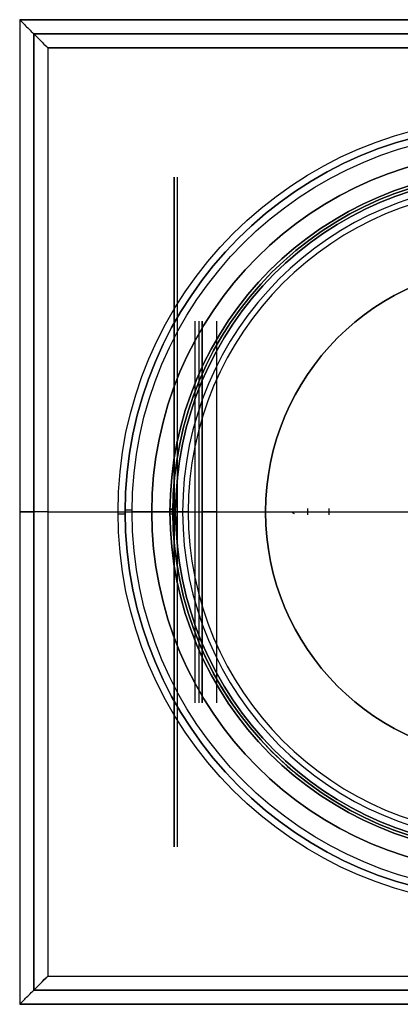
# Model space of a CAD drawing. Header units: centimetres. Extents: x -13.3 to 11.8, y -20.4 to 19.5.
# Tile 17 of 17: x 4.8 to 7.5, y -3.5 to 3.5. Entities that reach past the tile are written whole.
import ezdxf

# ---------------------------------------------------------------- set-up
doc = ezdxf.new("R2010")
doc.units = ezdxf.units.CM
doc.layers.add('Default', color=7, linetype='Continuous', true_color=0x000000)

# ---------------------------------------------------------------- blocks, each defined once
blk = doc.blocks.new('4054CRO_AF2')
at = {"layer": 'Default'}
for p, q in [((-23.4, 51), (-17.5, 51)), ((0, 51, 23.4), (0, 51, 17.5)), ((0, 51, -17.5), (0, 51, -23.4)), ((0, 50, -17.5), (0, 51, -17.5)), ((0, 50, 17.5), (0, 51, 17.5)), ((0, 51, -23.4), (0, 50.5, -23.9)), ((0, 51, 23.4), (0, 50.5, 23.9)), ((0, 37.79999960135, 23.9), (0, 50.5, 23.9)), ((0, 37.79999960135, -23.9), (0, 50.5, -23.9)), ((17.5, 51), (23.4, 51)), ((-23, 50), (-17.5, 50)), ((0, 50, 23), (0, 50, 17.5)), ((0, 50, -17.50000000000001), (0, 50, -23)), ((0, 37.79999960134, -23), (0, 50, -23)), ((0, 37.79999960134, 23), (0, 50, 23)), ((17.50000000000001, 50), (23, 50)), ((-23, 37.79999959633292), (-23.9, 37.79999959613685)), ((0, 37.79999960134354, 23.9), (0, 37.79999960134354, 23)), ((0, 37.79999960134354, -23), (0, 37.79999960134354, -23.90000000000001)), ((23.90000000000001, 37.79999960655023), (23, 37.79999960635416))]:
    blk.add_line(p, q, dxfattribs=at)
at = {"layer": 'Default', "extrusion": (0, -1, 0)}
for centre, radius, start, end in [((0, 0, -50.5), 23.9, 0, 180), ((0, 0, -50.5), 23.9, 180, 0), ((0, 0, -51), 17.5, 180, 0), ((0, 0, -51), 17.5, 7.016709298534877e-15, 180), ((-1.77635683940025e-15, 0, -37.79999960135), 23.9, 7.016709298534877e-15, 180), ((1.77635683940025e-15, 0, -37.79999960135), 23.9, 180, 0)]:
    blk.add_arc(centre, radius, start, end, dxfattribs=at)
at = {"layer": 'Default', "extrusion": (0, 1, 0)}
for centre, radius, start, end in [((1.77635683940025e-15, 0, 51), 23.4, 180, 0), ((-1.77635683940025e-15, 0, 51), 23.4, 7.016709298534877e-15, 180), ((0, 0, 50.5), 17.5, 180, 0), ((0, 0, 50.5), 17.5, 0, 180), ((0, 0, 50), 23, 180, 0), ((0, 0, 50), 23, 0, 180), ((0, 0, 50), 17.5, 180, 0), ((0, 0, 50), 17.5, 0, 180), ((0, 0, 44.149999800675), 23.9, 0, 180), ((0, 0, 44.149999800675), 23.9, 180, 0), ((0, 0, 43.89999980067), 23, 180, 0), ((0, 0, 43.89999980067), 23, 0, 180), ((0, 0, 37.79999960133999), 23, 180, 0), ((0, 0, 37.79999960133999), 23, 7.016709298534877e-15, 180)]:
    blk.add_arc(centre, radius, start, end, dxfattribs=at)
at = {"layer": 'Default'}
for points in [[(-23.9, 50.5), (-23.65, 50.75), (-23.4, 51)], [(-23.9, 50.5), (-23.9, 44.149999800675), (-23.9, 37.79999960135)], [(-17.5, 50), (-17.5, 50.5), (-17.5, 51)], [(17.5, 51), (17.5, 50.5), (17.5, 50)], [(23.4, 51), (23.65, 50.75), (23.9, 50.5)], [(23.9, 37.79999960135), (23.9, 44.149999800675), (23.9, 50.5)], [(-23, 37.79999960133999), (-23, 43.89999980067), (-23, 50)], [(23, 50), (23, 43.89999980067), (23, 37.79999960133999)]]:
    blk.add_open_spline(points, degree=2, dxfattribs=at)
blk = doc.blocks.new('A1804_AF2_ASM')
at = {"layer": 'Default', "rotation": 90}
blk.add_blockref('4054CRO_AF2', (-11.60000039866, 0), dxfattribs=at)
blk = doc.blocks.new('4322F48CRO_AF0')
at = {"layer": 'Default'}
for p, q in [((35, 35, 2.5), (-35, 35, 2.5)), ((-35, 35, 2.5), (-35, -35, 2.5)), ((-34, 34, 2.5), (-34, -34, 2.5)), ((34, 34, 2.5), (-34, 34, 2.5)), ((-35, 0), (-34, 0)), ((-35, 0), (-35, 0, 5)), ((-34, 0), (-34, 0, 5)), ((-33, 0, 7), (-24.3, 0, 7)), ((-33, 0, 6), (-28, 0, 6)), ((-27.5, 0, 5.5), (-27.5, 0, 2.5)), ((-24.3, 0, 2), (-27, 0, 2)), ((-25.6, 0, 6), (-24.30000000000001, 0, 6)), ((-25.6, 0, 6), (-25.6, 0, 3.5)), ((-24.3, 0, 3.5), (-25.60000000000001, 0, 3.5)), ((-24.1, 0, 3.3), (-24.1, 0, 2.2)), ((-34, -34, 2.5), (34, -34, 2.5)), ((-35, -35, 2.5), (35, -35, 2.5))]:
    blk.add_line(p, q, dxfattribs=at)
at = {"layer": 'Default', "extrusion": (0, 0, -1)}
for centre, radius, start, end in [((0, 0, -6), 28, 270, 90), ((0, 0, -5.5), 27.5, 270, 90), ((0, 0, -4), 27.5, 270, 89.99999999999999), ((0, 0, -2), 27, 270, 90), ((0, 0, -4.75), 25.6, 270, 89.99999999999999), ((1.427736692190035e-58, 1.121038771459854e-44, -7), 24.3, 7.016709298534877e-15, 180), ((-5.215074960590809e-31, 1.242455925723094e-29, -5.999999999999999), 24.3, 0, 180), ((-2.242077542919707e-44, -6.776286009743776e-58, -2), 24.3, 270, 90), ((1.032865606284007e-61, 0, -6.8), 24.1, 7.016709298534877e-15, 180), ((0, 0, -3.3), 24.1, 270, 90), ((0, 0, -6.5), 24.1, 0, 180), ((0, 0, -2.75), 24.1, 270, 89.99999999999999), ((-8.614906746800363e-59, -5.605193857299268e-45, -7), 24.3, 180, 1.321621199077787e-44), ((-4.810139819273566e-31, 8.67746995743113e-30, -5.999999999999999), 24.3, 180, 359.9999999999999), ((0, 0, -6.8), 24.1, 180, 0), ((0, 0, -6.5), 24.1, 180, 0)]:
    blk.add_arc(centre, radius, start, end, dxfattribs=at)
at = {"layer": 'Default'}
for centre, radius, start, end in [((0, 0, 2.5), 27.5, 90, 270), ((0, 0, 3.5), 25.6, 90, 270), ((0, 0, 6), 25.6, 90.00000000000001, 270), ((-9.183549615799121e-41, 6.606293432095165e-51, 3.5), 24.3, 90.00000000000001, 270), ((-2.033682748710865e-31, 1.183291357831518e-29, 6.2), 24.1, 3.947785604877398e-14, 180), ((0, 2.582164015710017e-62, 2.2), 24.1, 90.00000000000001, 270), ((-1.69483077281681e-31, -1.424880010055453e-29, 6.2), 24.1, 180, 2.544443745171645e-14)]:
    blk.add_arc(centre, radius, start, end, dxfattribs=at)
at = {"layer": 'Default', "extrusion": (0, -1, 0)}
for radius in [1, 2]:
    blk.add_arc((-33, 5), radius, 90, 180, dxfattribs=at)
at = {"layer": 'Default', "extrusion": (-0.005687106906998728, -0.999983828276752, 0)}
blk.add_arc((-27.00000000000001, 2.5), 0.5, 180, 270, dxfattribs=at)
at = {"layer": 'Default', "extrusion": (0, 1, 0)}
for centre, radius, start, end in [((24.3, 6.800000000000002), 0.2000000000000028, 90.00000000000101, 180.0000000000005), ((24.3, 6.199999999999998), 0.2000000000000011, 179.9999999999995, 269.999999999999)]:
    blk.add_arc(centre, radius, start, end, dxfattribs=at)
at = {"layer": 'Default', "extrusion": (-0.006489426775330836, -0.9999789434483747, 0)}
blk.add_arc((-24.3, 3.3), 0.2, 0, 90, dxfattribs=at)
at = {"layer": 'Default', "extrusion": (-0.009587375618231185, -0.9999540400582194, 0)}
for centre in [(-24.3, 6.2), (-24.3, 2.2)]:
    blk.add_arc(centre, 0.2, 270, 0, dxfattribs=at)
at = {"layer": 'Default', "extrusion": (0.005914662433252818, -0.9999825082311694, 0)}
blk.add_arc((-28, 5.5), 0.5, 0, 90, dxfattribs=at)
at = {"layer": 'Default', "extrusion": (0.006749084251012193, -0.9999772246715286, 0)}
blk.add_arc((-24.3, 6.8), 0.2, 0, 90, dxfattribs=at)
at = {"layer": 'Default'}
for points, degree in [([(35, 35), (0, 35), (-35, 35)], 2), ([(-35, 35), (-35, 0), (-35, -35)], 2), ([(-35, 35, 5), (0, 35, 5), (35, 35, 5)], 2), ([(-35, 35), (-35, 35, 2.5), (-35, 35, 5)], 2), ([(-35, 35, 5), (-35, 35, 5.126600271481), (-34.97572108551, 34.97572108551, 5.386014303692), (-34.85921671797, 34.85921671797, 5.775784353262), (-34.65256787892, 34.65256787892, 6.154373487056), (-34.36133848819, 34.36133848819, 6.488207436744), (-33.98605833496, 33.98605833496, 6.761238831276), (-33.53695488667, 33.53695488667, 6.948482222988), (-33.18545766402, 33.18545766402, 7), (-33, 33, 7)], 3), ([(-35, 35, 5), (-35, 0, 5), (-35, -35, 5)], 2), ([(-34, 34), (0, 34), (34, 34)], 2), ([(-34, -34), (-34, 0), (-34, 34)], 2), ([(-33, 33, 6), (-33.1025825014, 33.1025825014, 6), (-33.29710109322, 33.29710109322, 5.968420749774), (-33.54311762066, 33.54311762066, 5.85364227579), (-33.74640702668, 33.74640702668, 5.682331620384), (-33.89401598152, 33.89401598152, 5.47155696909), (-33.98235102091, 33.98235102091, 5.234807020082), (-34, 34, 5.076994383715), (-34, 34, 5)], 3), ([(-34, 34, 5), (-34, 0, 5), (-34, -34, 5)], 2), ([(34, 34, 5), (0, 34, 5), (-34, 34, 5)], 2), ([(-34, 34, 5), (-34, 34, 2.5), (-34, 34)], 2), ([(-33, 33, 7), (0, 33, 7), (33, 33, 7)], 2), ([(-33, 33, 7), (-33, 0, 7), (-33, -33, 7)], 2), ([(-33, 33, 6), (-33, 0, 6), (-33, -33, 6)], 2), ([(33, 33, 6), (0, 33, 6), (-33, 33, 6)], 2), ([(-24.1, 3.155443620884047e-30, 6.8), (-24.1, -5.720199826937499e-15, 6.5), (-24.1, -1.1440399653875e-14, 6.2)], 2), ([(-35, -35, 5), (-35, -35, 5.126600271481), (-34.97572108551, -34.97572108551, 5.386014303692), (-34.85921671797, -34.85921671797, 5.775784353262), (-34.65256787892, -34.65256787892, 6.154373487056), (-34.36133848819, -34.36133848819, 6.488207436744), (-33.98605833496, -33.98605833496, 6.761238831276), (-33.53695488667, -33.53695488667, 6.948482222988), (-33.18545766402, -33.18545766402, 7), (-33, -33, 7)], 3), ([(-34, -34, 5), (-34, -34, 5.076994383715), (-33.98235102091, -33.98235102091, 5.234807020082), (-33.89401598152, -33.89401598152, 5.47155696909), (-33.74640702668, -33.74640702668, 5.682331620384), (-33.54311762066, -33.54311762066, 5.85364227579), (-33.29710109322, -33.29710109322, 5.968420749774), (-33.1025825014, -33.1025825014, 6), (-33, -33, 6)], 3), ([(-33, -33, 7), (0, -33, 7), (33, -33, 7)], 2), ([(-33, -33, 6), (0, -33, 6), (33, -33, 6)], 2), ([(34, -34), (0, -34), (-34, -34)], 2), ([(34, -34, 5), (0, -34, 5), (-34, -34, 5)], 2), ([(-34, -34, 5), (-34, -34, 2.5), (-34, -34)], 2), ([(-35, -35), (0, -35), (35, -35)], 2), ([(-35, -35), (-35, -35, 2.5), (-35, -35, 5)], 2), ([(35, -35, 5), (0, -35, 5), (-35, -35, 5)], 2)]:
    blk.add_open_spline(points, degree=degree, dxfattribs=at)
blk = doc.blocks.new('4804Z9')
at = {"layer": 'Default'}
for p, q in [((-23.8, 40), (23.80000000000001, 40)), ((-14.48280608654, 37.5, 0.1991057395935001), (-14.48280608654, 37.5, -0.2465610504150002)), ((-13, 37.75, -0.246561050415), (-13, 37.75, 0.1991057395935)), ((-24, 20, -23.8), (-24, 20, 23.799999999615)), ((-22, 18.75, -13.56465996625), (-22, 18.75, 13.56465997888)), ((-24.1, 10.64583349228), (-24.1, 11.16666662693)), ((-24.05, 11.16666662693, 0.478723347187), (-24.05, 11.16666662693, -0.478723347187)), ((-24.05, 10.64583349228, -0.3723403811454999), (-24.05, 10.64583349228, 0.3723403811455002)), ((-24, 9.291666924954, -1.96808510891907), (-24, 9.291666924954, 1.968085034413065)), ((-24.1, 7.416666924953), (-24.1, 7.937500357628)), ((-24.05, 7.937500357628, 0.3723403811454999), (-24.05, 7.937500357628, -0.3723403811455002)), ((-24.05, 7.416666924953, -0.478723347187), (-24.05, 7.416666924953, 0.478723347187)), ((-24.1, 4.500000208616), (-24.1, 5.880208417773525)), ((-24.05, 6.270833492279, 0.1595744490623), (-24.05, 5.750000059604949, -0.05319148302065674)), ((-24.1, 4.708333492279, 0.1595744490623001), (-24.1, 4.708333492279, -0.2659574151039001)), ((-24.05, 4.500000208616, -0.2659574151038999), (-24.05, 4.500000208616, 0.1595744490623)), ((-23.8, 0), (-22.499999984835, 0)), ((-22.24999999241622, 0.2500000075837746, -13.56465996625), (-22.24999999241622, 0.2500000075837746, 13.564660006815))]:
    blk.add_line(p, q, dxfattribs=at)
for centre, radius in [((-23.8, 39.8), 0.2000000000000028), ((-21, 37), 1)]:
    blk.add_arc(centre, radius, 90, 180, dxfattribs=at)
for points, degree in [([(-23.8, 40, -23.8), (-23.8, 40), (-23.8, 40, 23.8)], 2), ([(-24, 39.8, 23.8), (-24, 39.8), (-24, 39.8, -23.8)], 2), ([(-21, 38, -13.56465996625), (-21, 38), (-21, 38, 13.56465996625)], 2), ([(-15.45392012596, 38, 0.1055707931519), (-15.51994490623, 38, 0.06705617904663), (-15.58046770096, 38, 0.02854204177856), (-15.63419670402, 38, -0.01175476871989)], 3), ([(-13, 38, -0.246561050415), (-13, 38, -0.02372765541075), (-13, 38, 0.1991057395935)], 2), ([(-15.63419670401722, 37.75, -0.01175476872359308), (-15.58046770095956, 37.75, 0.02854204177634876), (-15.51994490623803, 37.75, 0.0670561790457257), (-15.45392012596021, 37.75, 0.1055707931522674)], 3), ([(-15.45392012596, 37.5, 0.1055707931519), (-15.4766485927, 37.5, 0.09231246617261), (-15.52036657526, 37.5, 0.06604661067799), (-15.58048831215, 37.5, 0.02709995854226), (-15.61692234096, 37.5, 0.001201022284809), (-15.63419670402, 37.5, -0.01175476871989)], 3), ([(-13, 37.5, -0.246561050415), (-13, 37.5, -0.02372765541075), (-13, 37.5, 0.1991057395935)], 2), ([(-22, 37, 13.56465996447), (-22, 37), (-22, 37, -13.56465996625)], 2), ([(-24.1, 11.16666662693, 0.4787233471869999), (-24.1, 11.16666662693), (-24.1, 11.16666662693, -0.4787233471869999)], 2), ([(-24.1, 10.64583349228, -0.3723403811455), (-24.1, 10.64583349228), (-24.1, 10.64583349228, 0.3723403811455)], 2), ([(-24, 11.16666662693, -0.4787233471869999), (-24, 11.16666662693), (-24, 11.16666662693, 0.4787233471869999)], 2), ([(-24, 10.64583349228, 0.3723403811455), (-24, 10.64583349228), (-24, 10.64583349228, -0.3723403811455)], 2), ([(-24.1, 7.937500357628, 0.3723403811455), (-24.1, 7.937500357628), (-24.1, 7.937500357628, -0.3723403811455)], 2), ([(-24, 7.937500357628, -0.3723403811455), (-24, 7.937500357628), (-24, 7.937500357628, 0.3723403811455)], 2), ([(-24.1, 7.416666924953, -0.4787233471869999), (-24.1, 7.416666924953), (-24.1, 7.416666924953, 0.4787233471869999)], 2), ([(-24, 7.416666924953, 0.4787233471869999), (-24, 7.416666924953), (-24, 7.416666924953, -0.4787233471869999)], 2), ([(-24.1, 5.750000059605, -0.05319148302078), (-24.1, 6.010416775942, 0.05319148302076), (-24.1, 6.270833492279, 0.1595744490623)], 2), ([(-24, 5.750000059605, -0.05319148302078), (-24, 6.010416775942, 0.05319148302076), (-24, 6.270833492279, 0.1595744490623)], 2), ([(-24.1, 4.500000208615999, 0.1595744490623), (-24.1, 4.500000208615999, -0.05319148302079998), (-24.1, 4.500000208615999, -0.2659574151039)], 2), ([(-24, 4.500000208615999, 0.1595744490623), (-24, 4.500000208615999, -0.05319148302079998), (-24, 4.500000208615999, -0.2659574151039)], 2), ([(-24, 0.2, -23.8), (-24, 0.2), (-24, 0.2, 23.79999999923)], 2), ([(-23.8, 0, -23.8), (-23.8, 0), (-23.8, 0, 23.8)], 2), ([(-22.49999996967, 3.033028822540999e-08, 13.56466002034), (-22.499999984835, 1.5165144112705e-08, 2.704500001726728e-08), (-22.5, 0, -13.56465996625)], 2), ([(-22, 0.5, -13.56465996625), (-21.999999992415, 0.5000000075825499, 1.35200002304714e-08), (-21.99999998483, 0.5000000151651, 13.56465999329)], 2)]:
    blk.add_open_spline(points, degree=degree, dxfattribs=at)
blk = doc.blocks.new('4804ZMON_ASM22')
at = {"layer": 'Default'}
blk.add_blockref('4804Z9', (0, 0), dxfattribs=at)
blk = doc.blocks.new('F3989WX9_ASM')
at = {"layer": 'Default'}
blk.add_blockref('4322F48CRO_AF0', (82.50000001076, 0, 90), dxfattribs=at)
at = {"layer": 'Default', "extrusion": (0, -1, 0)}
for name, p, rotation in [('4804ZMON_ASM22', (82.50000001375, 103.7000003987), 359.9999999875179), ('A1804_AF2_ASM', (82.5, 40.6), 269.9999999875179)]:
    blk.add_blockref(name, p, dxfattribs=dict(at, rotation=rotation))

msp = doc.modelspace()

# ---------------------------------------------------------------- block references
at = {"layer": 'Default', "xscale": 0.1, "yscale": 0.1, "zscale": 0.1}
msp.add_blockref('F3989WX9_ASM', (0, 0), dxfattribs=at)

doc.saveas('drawing.dxf')
